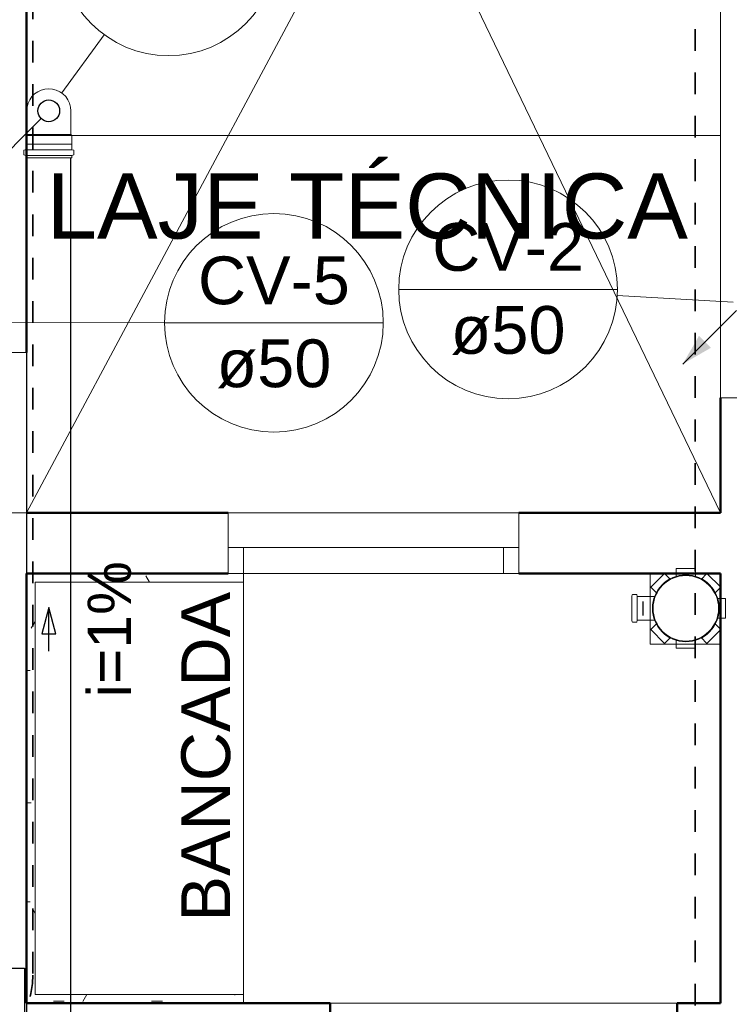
# Model space of a CAD drawing. Header units: millimetres. Extents: x 567 to 934, y -1 to 364.
# Tile 119 of 256: x 614.41 to 617.68, y 103.29 to 107.83. Entities that reach past the tile are written whole.
import ezdxf

# ---------------------------------------------------------------- set-up
doc = ezdxf.new("R2010")
doc.units = ezdxf.units.MM
doc.header["$MEASUREMENT"] = 0
doc.linetypes.add('NULL', pattern=[0])
doc.linetypes.add('Projeção', pattern=[0.0065, 0.005, -0.0015])
for name, color, linetype, lineweight in [('A-ANNO-SYMB', 7, 'Continuous', 9), ('A-DETL-THIN', 7, 'Continuous', 18), ('A-GENM', 7, 'Continuous', 13), ('A-GLAZ', 7, 'Continuous', 13), ('A-GLAZ-SILL', 7, 'Continuous', 13), ('A-WALL', 7, 'Continuous', 25), ('ARQ-ALV-REB', 7, 'Continuous', 18), ('Caixas e Ralos - TIGRE', 7, 'Continuous', 13), ('CV-Condutos', 14, 'Continuous', 25), ('CV-Indicação coluna', 14, 'Continuous', 13), ('G-ANNO-TEXT', 231, 'Continuous', 9), ('Peças hidrossanitárias', 7, 'Continuous', 13), ('S-COLS', 7, 'Continuous', 13), ('Simbolos', 14, 'Continuous', 20), ('Simbolos_int', 14, 'Continuous', 15), ('TQ-Condutos', 14, 'Continuous', 25), ('TQ-Indicação coluna', 14, 'Continuous', 13), ('TQ-Sentido conduto', 14, 'Continuous', 30), ('TQ-Textos conduto', 7, 'Continuous', 9)]:
    doc.layers.add(name, color=color, linetype=linetype, lineweight=lineweight)
doc.styles.add('Arial', font='arial.ttf')
doc.styles.add('Arial_1', font='arial.ttf', dxfattribs={"height": 200})
doc.styles.add('Arial_9', font='arial.ttf', dxfattribs={"height": 0.1125})

msp = doc.modelspace()

# ---------------------------------------------------------------- hatches: boundary and pattern name
at = {"layer": 'A-GENM'}
h = msp.add_hatch(dxfattribs=at)
h.set_pattern_fill('FP_36', color=8, scale=2, style=0, pattern_type=2)
h.set_pattern_definition([(0, (577.22045, 84.86306), (0.6096, 0.1524), [0.0503, -0.4069, 0.0503, -0.4069, -2.438]), (0, (577.22045, 84.86306), (0.6096, 0.1524), [-0.9144, 0.0503, -0.8641, 0.0503, -0.4069, -1.0668]), (0, (577.22045, 84.86306), (0.6096, 0.1524), [-2.286, 0.0503, -0.2545, 0.0503, -0.7117]), (120, (577.44905, 84.93926), (-0.43678227, 0.4517291), [0.0503, -0.4069, 0.0503, -0.4069, -2.438]), (120, (577.44905, 84.93926), (-0.43678227, 0.4517291), [-0.9144, 0.0503, -0.8641, 0.0503, -0.4069, -1.0668]), (120, (577.44905, 84.93926), (-0.43678227, 0.4517291), [-2.286, 0.0503, -0.2545, 0.0503, -0.7117]), (240, (577.52525, 85.24406), (-0.17281773, -0.6041291), [0.0503, -0.4069, 0.0503, -0.4069, -2.438]), (240, (577.52525, 85.24406), (-0.17281773, -0.6041291), [-0.9144, 0.0503, -0.8641, 0.0503, -0.4069, -1.0668]), (240, (577.52525, 85.24406), (-0.17281773, -0.6041291), [-2.286, 0.0503, -0.2545, 0.0503, -0.7117])])
h.paths.add_polyline_path([(615.0471, 103.2942), (615.4391, 103.2942), (615.4391, 103.3342), (614.4791, 103.3342), (614.4791, 105.2342), (615.4391, 105.2342), (615.4391, 105.2742), (614.4391, 105.2742), (614.4391, 103.2942), (614.5542, 103.2942)])
at = {"layer": 'CV-Condutos', "linetype": 'Continuous'}
msp.add_hatch(color=11, dxfattribs=at).paths.add_polyline_path([(617.4649, 106.2403), (617.5948, 106.3153), (617.5399, 106.3703)])

# ---------------------------------------------------------------- linework, layer by layer
at = {"layer": 'A-ANNO-SYMB', "color": 8, "linetype": 'Projeção', "lineweight": 35}
for p, q in [((617.5221, 103.2839), (617.5221, 111.4748)), ((614.469, 103.4303), (614.469, 109.5027))]:
    msp.add_line(p, q, dxfattribs=at)
msp.add_arc((614.019, 103.4303), 0.45, 270, 0, dxfattribs=at)
at = {"layer": 'A-DETL-THIN', "color": 8}
for p, q in [((614.4391, 112.1978), (617.6391, 105.5542)), ((617.6391, 111.5336), (614.4391, 105.5542))]:
    msp.add_line(p, q, dxfattribs=at)
at = {"layer": 'A-GENM', "color": 8}
for p, q in [((615.4391, 105.2342), (615.4391, 105.2742)), ((614.4791, 103.3342), (614.4791, 105.2342)), ((614.4791, 105.2342), (615.4391, 105.2342)), ((615.4391, 103.3342), (615.4391, 105.2342)), ((615.4391, 103.3342), (614.4791, 103.3342)), ((615.4391, 103.2942), (615.4391, 103.3342))]:
    msp.add_line(p, q, dxfattribs=at)
at = {"layer": 'A-GLAZ', "color": 8}
for p, q in [((617.6391, 110.2242), (617.6391, 106.0842)), ((614.4391, 106.2942), (614.2791, 106.2942)), ((614.4391, 105.5542), (614.4391, 106.2942)), ((617.6391, 106.0842), (617.7991, 106.0842)), ((614.2791, 105.5542), (614.4391, 105.5542)), ((616.7091, 105.5542), (615.3691, 105.5542)), ((615.3691, 105.5542), (615.3691, 105.3942)), ((616.7091, 105.3942), (616.7091, 105.5542)), ((615.3691, 105.2742), (615.3691, 105.3942)), ((615.3691, 105.3942), (616.7091, 105.3942)), ((615.4391, 105.3942), (615.4391, 105.2742)), ((616.6391, 105.2742), (616.6391, 105.3942)), ((616.7091, 105.3942), (616.7091, 105.2742)), ((615.4391, 105.2742), (615.3691, 105.2742)), ((616.7091, 105.2742), (616.6391, 105.2742))]:
    msp.add_line(p, q, dxfattribs=at)
at = {"layer": 'A-GLAZ-SILL', "color": 8}
msp.add_line((616.6391, 105.2742), (615.4391, 105.2742), dxfattribs=at)
at = {"layer": 'A-WALL', "color": 8, "lineweight": 50}
for p, q in [((614.4391, 106.2942), (614.4391, 108.2342)), ((617.6391, 106.0842), (617.6391, 105.5542)), ((615.3691, 105.5542), (614.4391, 105.5542)), ((617.6391, 105.5542), (616.7091, 105.5542)), ((614.4391, 105.2742), (615.3691, 105.2742)), ((614.4391, 103.2942), (614.4391, 105.2742)), ((616.7091, 105.2742), (617.6391, 105.2742)), ((617.6391, 105.2742), (617.6391, 103.2942)), ((615.8391, 103.2942), (614.4391, 103.2942)), ((615.8391, 103.0142), (615.8391, 103.2942)), ((617.6391, 103.2942), (617.4391, 103.2942)), ((617.4391, 103.2942), (617.4391, 103.0142))]:
    msp.add_line(p, q, dxfattribs=at)
at = {"layer": 'A-WALL', "color": 8}
for p, q in [((614.1591, 103.455), (614.4298, 103.455)), ((614.4298, 103.455), (614.4298, 103.055))]:
    msp.add_line(p, q, dxfattribs=at)
at = {"layer": 'ARQ-ALV-REB', "color": 8}
for p, q in [((617.6391, 107.2942), (614.4391, 107.2942)), ((617.3146, 104.9497), (617.3146, 105.2742)), ((617.6391, 104.9497), (617.3146, 104.9497)), ((617.4391, 103.2942), (615.8391, 103.2942))]:
    msp.add_line(p, q, dxfattribs=at)
at = {"layer": 'Caixas e Ralos - TIGRE', "color": 8}
for p, q in [((617.3146, 105.2742), (617.3146, 104.9497)), ((617.3146, 104.9497), (617.6391, 104.9497))]:
    msp.add_line(p, q, dxfattribs=at)
for start, end in [(90, 270), (270, 90)]:
    msp.add_arc((617.4791, 105.1142), 0.154, start, end, dxfattribs=at)
at = {"layer": 'CV-Condutos'}
msp.add_lwpolyline([(617.7124, 106.4878), (617.4649, 106.2403)], dxfattribs=at)
at = {"layer": 'CV-Indicação coluna'}
for p, q in [((616.1555, 106.5843), (617.1638, 106.5843)), ((617.163, 106.556), (617.6971, 106.526)), ((615.0759, 106.4313), (613.6138, 106.434)), ((615.0759, 106.4303), (616.0841, 106.4303))]:
    msp.add_line(p, q, dxfattribs=at)
for centre in [(616.6596, 106.5843), (616.6596, 106.5843), (615.58, 106.4303), (615.58, 106.4303)]:
    msp.add_circle(centre, 0.5041, dxfattribs=at)
at = {"layer": 'Peças hidrossanitárias', "color": 8}
for p, q in [((617.3146, 104.9497), (617.3146, 105.2742)), ((617.6391, 104.9497), (617.3146, 104.9497))]:
    msp.add_line(p, q, dxfattribs=at)
at = {"layer": 'S-COLS', "color": 8}
for p, q in [((614.4298, 103.455), (614.1591, 103.455)), ((614.4298, 103.2942), (614.4298, 103.455)), ((614.4298, 103.055), (614.4298, 103.2942))]:
    msp.add_line(p, q, dxfattribs=at)
at = {"layer": 'Simbolos'}
for p, q in [((614.4405, 107.2977), (614.4405, 107.4075)), ((614.6437, 107.2977), (614.6437, 107.4075)), ((614.4361, 107.2933), (614.4405, 107.2977)), ((614.4361, 107.2538), (614.4361, 107.2933)), ((614.6481, 107.2933), (614.6437, 107.2977)), ((614.6481, 107.2538), (614.6481, 107.2933)), ((614.4356, 107.2533), (614.4361, 107.2538)), ((614.4356, 107.2292), (614.4356, 107.2533)), ((614.6486, 107.2533), (614.6481, 107.2538)), ((614.6486, 107.2292), (614.6486, 107.2533)), ((614.4268, 107.2058), (614.4268, 107.2247)), ((614.4283, 107.2039), (614.4342, 107.2023)), ((614.4287, 107.2267), (614.4338, 107.2272)), ((614.4356, 107.1915), (614.4356, 107.2004)), ((614.6486, 107.1915), (614.6486, 107.2004)), ((614.656, 107.2039), (614.6501, 107.2023)), ((614.6556, 107.2267), (614.6505, 107.2272)), ((614.6574, 107.2058), (614.6574, 107.2247)), ((614.6486, 107.1915), (614.4356, 107.1915)), ((617.4341, 105.2972), (617.4341, 105.2583)), ((617.4341, 105.2972), (617.5241, 105.2972)), ((617.5241, 105.2972), (617.5241, 105.2583)), ((617.3179, 105.2117), (617.3815, 105.2754)), ((617.3815, 105.2754), (617.409, 105.2479)), ((617.5767, 105.2754), (617.5492, 105.2479)), ((617.5767, 105.2754), (617.6403, 105.2117)), ((617.3179, 105.2117), (617.3454, 105.1843)), ((617.6403, 105.2117), (617.6129, 105.1842)), ((617.2323, 105.1763), (617.2308, 105.1704)), ((617.2343, 105.1778), (617.2518, 105.1778)), ((617.2538, 105.1759), (617.2543, 105.1707)), ((617.2563, 105.1689), (617.3384, 105.1689)), ((617.6621, 105.1591), (617.6233, 105.1591)), ((617.6621, 105.1591), (617.6621, 105.0691)), ((617.6621, 105.0691), (617.6232, 105.0691)), ((617.2323, 105.0521), (617.2307, 105.058)), ((617.2343, 105.0506), (617.2518, 105.0506)), ((617.2538, 105.0524), (617.2542, 105.0576)), ((617.2562, 105.0595), (617.3384, 105.0595)), ((617.3179, 105.0166), (617.3454, 105.0441)), ((617.6403, 105.0166), (617.6128, 105.044)), ((617.3815, 104.9529), (617.3179, 105.0166)), ((617.3815, 104.9529), (617.409, 104.9804)), ((617.5767, 104.9529), (617.5492, 104.9804)), ((617.6403, 105.0166), (617.5767, 104.9529)), ((617.4341, 104.9312), (617.4341, 104.97)), ((617.5241, 104.9312), (617.4341, 104.9312)), ((617.5241, 104.9312), (617.5241, 104.97))]:
    msp.add_line(p, q, dxfattribs=at)
for points in [[(614.6437, 107.4075), (614.6422, 107.4251), (614.6376, 107.4422), (614.6301, 107.4583), (614.62, 107.4728), (614.6075, 107.4853), (614.5929, 107.4955), (614.5769, 107.503), (614.5598, 107.5076), (614.5421, 107.5091), (614.5245, 107.5076), (614.5074, 107.503), (614.4913, 107.4955), (614.4768, 107.4853), (614.4643, 107.4728), (614.4542, 107.4583), (614.4467, 107.4422), (614.4421, 107.4251), (614.4405, 107.4075)], [(614.4287, 107.2267), (614.4283, 107.2267), (614.428, 107.2265), (614.4277, 107.2264), (614.4275, 107.2262), (614.4273, 107.2259), (614.4271, 107.2257), (614.427, 107.2254), (614.4269, 107.225), (614.4268, 107.2247)], [(614.4268, 107.2058), (614.4269, 107.2055), (614.4269, 107.2052), (614.427, 107.205), (614.4272, 107.2047), (614.4274, 107.2045), (614.4276, 107.2043), (614.4278, 107.2041), (614.4281, 107.204), (614.4283, 107.2039)], [(614.4338, 107.2272), (614.4341, 107.2272), (614.4345, 107.2273), (614.4347, 107.2275), (614.435, 107.2277), (614.4352, 107.2279), (614.4354, 107.2282), (614.4355, 107.2285), (614.4356, 107.2288), (614.4356, 107.2292)], [(614.4356, 107.2004), (614.4356, 107.2007), (614.4356, 107.201), (614.4355, 107.2012), (614.4353, 107.2015), (614.4351, 107.2017), (614.4349, 107.2019), (614.4347, 107.2021), (614.4344, 107.2022), (614.4342, 107.2023)], [(614.6486, 107.2292), (614.6487, 107.2288), (614.6488, 107.2285), (614.6489, 107.2282), (614.6491, 107.2279), (614.6493, 107.2277), (614.6495, 107.2275), (614.6498, 107.2273), (614.6501, 107.2272), (614.6505, 107.2272)], [(614.6501, 107.2023), (614.6499, 107.2022), (614.6496, 107.2021), (614.6494, 107.2019), (614.6492, 107.2017), (614.649, 107.2015), (614.6488, 107.2012), (614.6487, 107.201), (614.6487, 107.2007), (614.6486, 107.2004)], [(614.6574, 107.2247), (614.6574, 107.225), (614.6573, 107.2254), (614.6572, 107.2257), (614.657, 107.2259), (614.6568, 107.2262), (614.6565, 107.2264), (614.6563, 107.2265), (614.6559, 107.2267), (614.6556, 107.2267)], [(614.656, 107.2039), (614.6562, 107.204), (614.6565, 107.2041), (614.6567, 107.2043), (614.6569, 107.2045), (614.6571, 107.2047), (614.6573, 107.205), (614.6574, 107.2052), (614.6574, 107.2055), (614.6574, 107.2058)], [(617.2288, 105.1689), (617.2291, 105.1689), (617.2294, 105.169), (617.2297, 105.1691), (617.2299, 105.1692), (617.2301, 105.1694), (617.2303, 105.1696), (617.2305, 105.1698), (617.2306, 105.1701), (617.2307, 105.1704)], [(617.2343, 105.1778), (617.234, 105.1777), (617.2337, 105.1777), (617.2334, 105.1776), (617.2332, 105.1774), (617.2329, 105.1773), (617.2327, 105.1771), (617.2326, 105.1768), (617.2324, 105.1766), (617.2323, 105.1763)], [(617.2538, 105.1759), (617.2537, 105.1763), (617.2536, 105.1766), (617.2535, 105.1769), (617.2533, 105.1771), (617.253, 105.1774), (617.2527, 105.1775), (617.2524, 105.1777), (617.2521, 105.1777), (617.2518, 105.1778)], [(617.2543, 105.1707), (617.2543, 105.1704), (617.2544, 105.1701), (617.2546, 105.1698), (617.2548, 105.1695), (617.255, 105.1693), (617.2553, 105.1691), (617.2556, 105.169), (617.2559, 105.1689), (617.2563, 105.1689)], [(617.2307, 105.058), (617.2306, 105.0583), (617.2305, 105.0585), (617.2303, 105.0588), (617.2301, 105.059), (617.2299, 105.0591), (617.2296, 105.0593), (617.2294, 105.0594), (617.2291, 105.0595), (617.2288, 105.0595)], [(617.2323, 105.0521), (617.2324, 105.0518), (617.2326, 105.0515), (617.2327, 105.0513), (617.2329, 105.0511), (617.2332, 105.0509), (617.2334, 105.0508), (617.2337, 105.0507), (617.234, 105.0506), (617.2343, 105.0506)], [(617.2518, 105.0506), (617.2521, 105.0506), (617.2524, 105.0507), (617.2527, 105.0508), (617.253, 105.051), (617.2533, 105.0512), (617.2535, 105.0515), (617.2536, 105.0518), (617.2537, 105.0521), (617.2538, 105.0524)], [(617.2562, 105.0595), (617.2559, 105.0594), (617.2556, 105.0594), (617.2553, 105.0592), (617.255, 105.0591), (617.2548, 105.0588), (617.2546, 105.0586), (617.2544, 105.0583), (617.2543, 105.058), (617.2543, 105.0576)]]:
    msp.add_lwpolyline(points, dxfattribs=at)
msp.add_circle((617.4791, 105.1142), 0.151, dxfattribs=at)
at = {"layer": 'Simbolos_int'}
for p, q in [((614.6437, 107.2977), (614.4405, 107.2977)), ((614.6481, 107.2538), (614.4361, 107.2538)), ((614.6486, 107.2273), (614.4356, 107.2273)), ((614.6486, 107.2019), (614.4356, 107.2019)), ((617.2303, 105.0595), (617.2304, 105.1689)), ((617.2544, 105.0595), (617.2544, 105.1689))]:
    msp.add_line(p, q, dxfattribs=at)
at = {"layer": 'TQ-Condutos'}
for p, q in [((614.4405, 102.968), (614.4405, 107.1915)), ((614.6437, 102.968), (614.6437, 107.1915))]:
    msp.add_line(p, q, dxfattribs=at)
msp.add_lwpolyline([(614.5068, 107.3721), (614.2593, 107.1247)], dxfattribs=at)
msp.add_circle((614.5421, 107.4075), 0.05, dxfattribs=at)
at = {"layer": 'TQ-Indicação coluna'}
msp.add_line((614.7974, 107.7584), (614.6019, 107.4897), dxfattribs=at)
msp.add_circle((615.094, 108.1662), 0.5042, dxfattribs=at)
msp.add_circle((615.094, 108.1662), 0.5042, dxfattribs=at)
at = {"layer": 'TQ-Sentido conduto'}
for p, q in [((614.5421, 105.1175), (614.5098, 104.9968)), ((614.5745, 104.9968), (614.5421, 105.1175)), ((617.2832, 105.0818), (617.2832, 105.1465)), ((614.5098, 104.9968), (614.5745, 104.9968))]:
    msp.add_line(p, q, dxfattribs=at)
msp.add_lwpolyline([(614.5421, 104.9175), (614.5421, 105.1175)], dxfattribs=at)

# ---------------------------------------------------------------- texts
at = {"layer": 'CV-Indicação coluna', "linetype": 'NULL', "char_height": 0.22, "attachment_point": 8, "line_spacing_factor": 0.6, "style": 'Arial'}
for s, insert, width in [('CV-2', (616.6596, 106.6669), 1.400488), ('CV-5', (615.58, 106.5129), 1.400488), ('ø50', (616.6596, 106.2817), 1.059085), ('ø50', (615.58, 106.1277), 1.059085)]:
    msp.add_mtext(s, dxfattribs=dict(at, insert=insert, width=width))
at = {"layer": 'G-ANNO-TEXT', "color": 8, "style": 'Arial_1'}
msp.add_text('LAJE TÉCNICA', height=0.3, dxfattribs=at).set_placement((614.5314, 106.8186))
at = {"layer": 'G-ANNO-TEXT', "color": 8, "style": 'Arial_9'}
msp.add_text('BANCADA', height=0.225, rotation=90, dxfattribs=at).set_placement((615.3782, 103.6708))
at = {"layer": 'TQ-Textos conduto', "linetype": 'NULL', "insert": (614.9228, 105.0175), "char_height": 0.2, "width": 1.257927, "attachment_point": 8, "rotation": 90.0002, "line_spacing_factor": 0.6, "style": 'Arial'}
msp.add_mtext('i=1%', dxfattribs=at)

doc.saveas('drawing.dxf')
